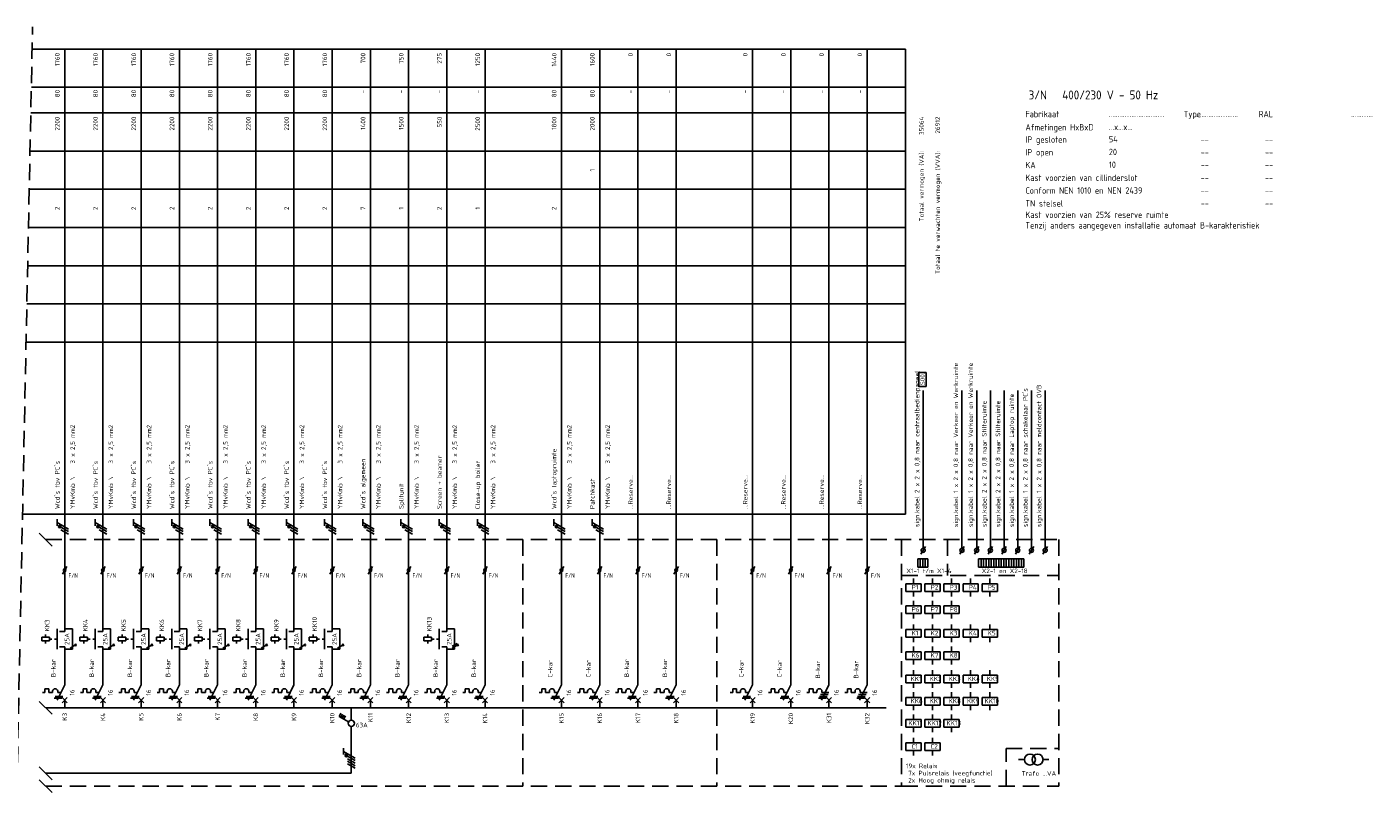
# Model space of a CAD drawing. Extents: x -1224 to 18134, y -20786 to 3554.
# Tile 43 of 88: x 3426 to 3955, y -547 to -239. Entities that reach past the tile are written whole.
import ezdxf
from ezdxf.enums import TextEntityAlignment as Align

# ---------------------------------------------------------------- set-up
doc = ezdxf.new("R2010")
doc.units = 0
doc.linetypes.add('HIDDEN', pattern=[9.525, 6.35, -3.175])
doc.linetypes.add('STABI11', pattern=[2, 1, -1])
doc.layers.get('0').update_dxf_attribs({"linetype": 'CONTINUOUS'})
for name, color, linetype in [('BL$2----', 7, 'CONTINUOUS'), ('E-tekst', 2, 'CONTINUOUS'), ('EL$1----', 3, 'CONTINUOUS'), ('EL$1----_-1LK-A1', 3, 'CONTINUOUS'), ('EL$1----_1LK-A02', 3, 'CONTINUOUS'), ('EL$1----_1LK-A08', 3, 'CONTINUOUS'), ('EL$1----_BGLK-A01', 3, 'CONTINUOUS'), ('EL$1----_BGLK-A2', 3, 'CONTINUOUS'), ('EM6150--_MATEN', 2, 'CONTINUOUS'), ('kast', 1, 'CONTINUOUS')]:
    doc.layers.add(name, color=color, linetype=linetype)
doc.styles.add('2_5', font='ISO.shx', dxfattribs={"height": 2.5})
doc.styles.add('3_5', font='ISO.shx', dxfattribs={"height": 3.5})
doc.styles.add('BURO-018', font='ISO.shx', dxfattribs={"height": 1.8})
doc.styles.get("Standard").update_dxf_attribs({"font": 'iso.shx'})

# ---------------------------------------------------------------- blocks, each defined once
blk = doc.blocks.new('L1')
at = {"color": 0, "linetype": 'Continuous'}
for p, q in [((-3, 73.98), (-3, 71.48)), ((-3, 72.73), (1.5, 70.13)), ((1.5, 69.13), (-1.5, 70.87)), ((1.5, 68.13), (-1.5, 69.87))]:
    blk.add_line(p, q, dxfattribs=at)
at = {"color": 0, "linetype": 'Continuous', "const_width": 0.5}
blk.add_lwpolyline([(-1.68, 71.12, 1), (-2.18, 71.12, 1)], format="xyb", close=True, dxfattribs=at)
at = {"color": 0, "linetype": 'Continuous'}
blk.add_circle((-1.93, 71.12), 0.5, dxfattribs=at)
blk = doc.blocks.new('00P')
at = {"color": 0, "linetype": 'Continuous'}
for p, q in [((0, 31), (3, 31)), ((3, 31), (3, 23)), ((3, 23), (0, 23))]:
    blk.add_line(p, q, dxfattribs=at)
blk = doc.blocks.new('B26')
at = {"color": 0, "linetype": 'Continuous'}
for p, q in [((0, 9), (0, 21)), ((-7.75, 6), (-8.75, 6)), ((-7.75, 7.5), (-7.75, 6)), ((-6.25, 7.5), (-7.75, 7.5)), ((-6.25, 6), (-6.25, 7.5)), ((-6.25, 6), (-4.75, 6)), ((-4.75, 6.5), (-4.75, 6)), ((0, 9), (-3, 3)), ((-2.75, 6.5), (-2.75, 6)), ((-2.75, 6), (-1.5, 6)), ((-4.125, 3.75), (-1.125, 3.75)), ((-3.75, 4.5), (-0.75, 4.5)), ((-1, 4), (1, 2)), ((-1, 2), (1, 4)), ((0, 0), (0, 3))]:
    blk.add_line(p, q, dxfattribs=at)
blk.add_arc((-3.75, 6.5), 1, 0, 180, dxfattribs=at)
at = {"color": 1, "style": 'BURO-018'}
blk.add_attdef('E_VRIJ1', (-3.548, 12), '', height=1.8, rotation=90, dxfattribs=at)
at = {"color": 1, "linetype": 'Continuous', "style": 'BURO-018'}
blk.add_attdef('E_IIA', text='', height=1.8, rotation=90, dxfattribs=at).set_placement((2, 6), align=Align.TOP_CENTER)
blk = doc.blocks.new('M2')
at = {"color": 0, "linetype": 'Continuous'}
for p, q in [((0, 30), (0, 33)), ((-6, 27.75), (-9, 27.75)), ((-9, 27.75), (-9, 26.25)), ((-7.5, 27.75), (-7.5, 28.75)), ((-6, 26.25), (-6, 27.75)), ((-6, 27.25), (-6, 27.25)), ((-3, 23), (-3, 31)), ((-2, 30), (0, 30)), ((-9, 26.25), (-6, 26.25)), ((-7.5, 26.25), (-7.5, 25.25)), ((-2, 24), (0, 24)), ((0, 21), (0, 24))]:
    blk.add_line(p, q, dxfattribs=at)
at = {"color": 0, "linetype": 'STABI11'}
blk.add_line((-6, 27), (-3, 27), dxfattribs=at)
at = {"color": 1, "linetype": 'Continuous', "style": 'BURO-018'}
blk.add_attdef('E_VRIJ1', (-6, 30), '', height=1.8, rotation=90, dxfattribs=at)
blk.add_attdef('E_IMS', text='', height=1.8, rotation=90, dxfattribs=at).set_placement((0, 27), align=Align.TOP_CENTER)
blk = doc.blocks.new('b1s')
at = {"color": 0, "linetype": 'Continuous'}
blk.add_line((0, 33), (0, 54), dxfattribs=at)
blk = doc.blocks.new('m1s')
at = {"color": 0, "linetype": 'Continuous'}
blk.add_line((0, 54), (0, 66), dxfattribs=at)
blk = doc.blocks.new('m1')
at = {"color": 0, "linetype": 'Continuous'}
blk.add_line((0, 21), (0, 33), dxfattribs=at)
blk = doc.blocks.new('B28')
at = {"color": 0, "linetype": 'Continuous'}
for p, q in [((0, 9), (0, 21)), ((-7.75, 6), (-8.75, 6)), ((-6.25, 7.5), (-7.75, 7.5)), ((-7.75, 7.5), (-7.75, 6)), ((-6.25, 6), (-6.25, 7.5)), ((-6.25, 6), (-4.75, 6)), ((-4.75, 6.5), (-4.75, 6)), ((-4.75, 6.5), (-4.75, 6)), ((0, 9), (-3, 3)), ((-2.75, 6.5), (-2.75, 6)), ((-2.75, 6), (0, 6)), ((-4.12, 3.75), (-1.12, 3.75)), ((-3.75, 4.5), (-0.75, 4.5)), ((-3.38, 5.25), (-0.38, 5.25)), ((-1, 4), (1, 2)), ((-1, 2), (1, 4)), ((0, 0), (0, 3))]:
    blk.add_line(p, q, dxfattribs=at)
blk.add_arc((-3.75, 6.5), 1, 0, 180, dxfattribs=at)
at = {"color": 1, "style": 'BURO-018'}
blk.add_attdef('E_VRIJ1', (-3.49, 11.47), '', height=1.8, rotation=90, dxfattribs=at)
at = {"color": 1, "linetype": 'Continuous', "style": 'BURO-018'}
blk.add_attdef('E_IIA', text='', height=1.8, rotation=90, dxfattribs=at).set_placement((2, 6), align=Align.TOP_CENTER)
blk = doc.blocks.new('HL3')
at = {"color": 0, "linetype": 'Continuous'}
for p, q in [((-3, 6.98), (-3, 4.48)), ((-3, 5.73), (1.5, 3.13)), ((1.5, 2.13), (-1.5, 3.87)), ((1.5, 1.13), (-1.5, 2.87)), ((1.5, 0.13), (-1.5, 1.87)), ((1.5, -0.87), (-1.5, 0.87))]:
    blk.add_line(p, q, dxfattribs=at)
at = {"color": 0, "linetype": 'Continuous', "const_width": 0.5}
blk.add_lwpolyline([(-1.68, 4.12, 1), (-2.18, 4.12, 1)], format="xyb", close=True, dxfattribs=at)
at = {"color": 0, "linetype": 'Continuous'}
blk.add_circle((-1.93, 4.12), 0.5, dxfattribs=at)
blk = doc.blocks.new('1P')
at = {"color": 0, "linetype": 'Continuous'}
blk.add_line((1.5, 0.87), (-1.5, -0.87), dxfattribs=at)
blk = doc.blocks.new('0302A1_')
at = {"color": 0, "linetype": 'Continuous'}
blk.add_line((-0.87, -1.5), (0.87, 1.5), dxfattribs=at)
at = {"color": 0, "const_width": 0.5}
blk.add_lwpolyline([(-0.25, 0, 1), (0.25, 0, 1)], format="xyb", close=True, dxfattribs=at)
at = {"color": 0, "linetype": 'Continuous'}
blk.add_circle((0, 0), 0.5, dxfattribs=at)

msp = doc.modelspace()

# ---------------------------------------------------------------- linework, layer by layer
at = {"layer": 'BL$2----', "color": 3}
for p, q in [((3636, -485), (3636, -473)), ((3651, -471.89), (3651, -486.5)), ((3666, -485), (3666, -471.89)), ((3681, -473), (3681, -488.33))]:
    msp.add_line(p, q, dxfattribs=at)
at = {"layer": 'EL$1----', "linetype": 'HIDDEN'}
msp.add_line((3422.07, -546.51), (3428.42, -238.8), dxfattribs=at)
at = {"layer": 'EL$1----'}
for p, q in [((3436.04, -442.53), (3430.97, -437.47)), ((3436.04, -508.53), (3430.97, -503.47)), ((3815.43, -526.29), (3817.72, -526.29)), ((3825.02, -526.34), (3827.31, -526.34)), ((3436.04, -534.23), (3430.97, -529.16)), ((3433.5, -531.69), (3553.5, -531.69)), ((3436.04, -539.27), (3430.97, -534.2))]:
    msp.add_line(p, q, dxfattribs=at)
at = {"layer": 'EL$1----', "linetype": 'Continuous'}
for p, q in [((3777.1, -445.73), (3778.83, -442.73)), ((3792.31, -445.73), (3794.05, -442.73)), ((3798.1, -445.73), (3799.84, -442.73)), ((3803.48, -445.73), (3805.21, -442.73)), ((3808.85, -445.73), (3810.59, -442.73)), ((3814.23, -445.73), (3815.96, -442.73)), ((3819.61, -445.73), (3821.34, -442.73)), ((3824.98, -445.73), (3826.71, -442.73)), ((3553.5, -510.75), (3553.5, -506)), ((3548.75, -509.34), (3549.45, -508.13)), ((3552.42, -511.46), (3548.75, -509.34)), ((3549.36, -509.69), (3550.06, -508.48)), ((3549.96, -510.04), (3550.66, -508.83)), ((3550.57, -510.39), (3551.27, -509.18)), ((3553.5, -531.69), (3553.5, -513.42))]:
    msp.add_line(p, q, dxfattribs=at)
for centre, radius in [((3777.97, -444.23), 0.8), ((3793.18, -444.23), 0.8), ((3798.97, -444.23), 0.8), ((3804.34, -444.23), 0.8), ((3809.72, -444.23), 0.8), ((3815.1, -444.23), 0.8), ((3820.47, -444.23), 0.8), ((3825.85, -444.23), 0.8), ((3553.5, -512.08), 1.25)]:
    msp.add_circle(centre, radius, dxfattribs=at)
at = {"layer": 'EL$1----'}
for centre, radius in [((3445.27, -481.34), 0.283), ((3460.27, -481.34), 0.283), ((3475.27, -481.34), 0.283), ((3490.27, -481.34), 0.283), ((3505.27, -481.34), 0.283), ((3520.27, -481.34), 0.283), ((3535.27, -481.34), 0.283), ((3550.27, -481.34), 0.283), ((3595.27, -481.34), 0.283), ((3819.87, -526.29), 2.15), ((3822.87, -526.29), 2.15)]:
    msp.add_circle(centre, radius, dxfattribs=at)
at = {"layer": 'EL$1----_-1LK-A1', "color": 1, "linetype": 'HIDDEN'}
for p, q in [((3769.5, -454.02), (3831.23, -454.02)), ((3769.5, -536.73), (3831.23, -536.73))]:
    msp.add_line(p, q, dxfattribs=at)
at = {"layer": 'EL$1----_-1LK-A1', "linetype": 'Continuous'}
for p, q in [((3777.19, -457.29), (3771.19, -457.29)), ((3771.19, -457.29), (3771.19, -460.29)), ((3774.19, -457.29), (3774.19, -455.29)), ((3777.19, -460.29), (3777.19, -457.29)), ((3777.19, -458.29), (3777.19, -458.29)), ((3784.66, -457.29), (3778.66, -457.29)), ((3778.66, -457.29), (3778.66, -460.29)), ((3781.66, -457.29), (3781.66, -455.29)), ((3784.66, -460.29), (3784.66, -457.29)), ((3784.66, -458.29), (3784.66, -458.29)), ((3792.14, -457.29), (3786.14, -457.29)), ((3786.14, -457.29), (3786.14, -460.29)), ((3789.14, -457.29), (3789.14, -455.29)), ((3792.14, -460.29), (3792.14, -457.29)), ((3792.14, -458.29), (3792.14, -458.29)), ((3799.61, -457.29), (3793.61, -457.29)), ((3793.61, -457.29), (3793.61, -460.29)), ((3796.61, -457.29), (3796.61, -455.29)), ((3799.61, -460.29), (3799.61, -457.29)), ((3799.61, -458.29), (3799.61, -458.29)), ((3807.08, -457.29), (3801.08, -457.29)), ((3801.08, -457.29), (3801.08, -460.29)), ((3804.08, -457.29), (3804.08, -455.29)), ((3807.08, -460.29), (3807.08, -457.29)), ((3807.08, -458.29), (3807.08, -458.29)), ((3771.19, -460.29), (3777.19, -460.29)), ((3774.19, -460.29), (3774.19, -462.29)), ((3774.19, -465.98), (3774.19, -463.98)), ((3778.66, -460.29), (3784.66, -460.29)), ((3781.66, -460.29), (3781.66, -462.29)), ((3781.66, -465.98), (3781.66, -463.98)), ((3786.14, -460.29), (3792.14, -460.29)), ((3789.14, -460.29), (3789.14, -462.29)), ((3789.14, -465.98), (3789.14, -463.98)), ((3793.61, -460.29), (3799.61, -460.29)), ((3796.61, -460.29), (3796.61, -462.29)), ((3801.08, -460.29), (3807.08, -460.29)), ((3804.08, -460.29), (3804.08, -462.29)), ((3777.19, -465.98), (3771.19, -465.98)), ((3771.19, -465.98), (3771.19, -468.98)), ((3771.19, -468.98), (3777.19, -468.98)), ((3774.19, -468.98), (3774.19, -470.98)), ((3777.19, -468.98), (3777.19, -465.98)), ((3777.19, -466.98), (3777.19, -466.98)), ((3784.66, -465.98), (3778.66, -465.98)), ((3778.66, -465.98), (3778.66, -468.98)), ((3778.66, -468.98), (3784.66, -468.98)), ((3781.66, -468.98), (3781.66, -470.98)), ((3784.66, -468.98), (3784.66, -465.98)), ((3784.66, -466.98), (3784.66, -466.98)), ((3792.14, -465.98), (3786.14, -465.98)), ((3786.14, -465.98), (3786.14, -468.98)), ((3786.14, -468.98), (3792.14, -468.98)), ((3789.14, -468.98), (3789.14, -470.98)), ((3792.14, -468.98), (3792.14, -465.98)), ((3792.14, -466.98), (3792.14, -466.98)), ((3777.19, -475.28), (3771.19, -475.28)), ((3771.19, -475.28), (3771.19, -478.28)), ((3774.19, -475.28), (3774.19, -473.28)), ((3777.19, -478.28), (3777.19, -475.28)), ((3784.66, -475.28), (3778.66, -475.28)), ((3778.66, -475.28), (3778.66, -478.28)), ((3781.66, -475.28), (3781.66, -473.28)), ((3784.66, -478.28), (3784.66, -475.28)), ((3792.14, -475.28), (3786.14, -475.28)), ((3786.14, -475.28), (3786.14, -478.28)), ((3789.14, -475.28), (3789.14, -473.28)), ((3792.14, -478.28), (3792.14, -475.28)), ((3799.61, -475.28), (3793.61, -475.28)), ((3793.61, -475.28), (3793.61, -478.28)), ((3796.61, -475.28), (3796.61, -473.28)), ((3799.61, -478.28), (3799.61, -475.28)), ((3807.08, -475.28), (3801.08, -475.28)), ((3801.08, -475.28), (3801.08, -478.28)), ((3804.08, -475.28), (3804.08, -473.28)), ((3807.08, -478.28), (3807.08, -475.28)), ((3771.19, -478.28), (3777.19, -478.28)), ((3774.19, -478.28), (3774.19, -480.28)), ((3777.19, -476.28), (3777.19, -476.28)), ((3778.66, -478.28), (3784.66, -478.28)), ((3781.66, -478.28), (3781.66, -480.28)), ((3784.66, -476.28), (3784.66, -476.28)), ((3786.14, -478.28), (3792.14, -478.28)), ((3789.14, -478.28), (3789.14, -480.28)), ((3792.14, -476.28), (3792.14, -476.28)), ((3793.61, -478.28), (3799.61, -478.28)), ((3796.61, -478.28), (3796.61, -480.28)), ((3799.61, -476.28), (3799.61, -476.28)), ((3801.08, -478.28), (3807.08, -478.28)), ((3804.08, -478.28), (3804.08, -480.28)), ((3807.08, -476.28), (3807.08, -476.28)), ((3777.19, -483.97), (3771.19, -483.97)), ((3771.19, -483.97), (3771.19, -486.97)), ((3774.19, -483.97), (3774.19, -481.97)), ((3777.19, -486.97), (3777.19, -483.97)), ((3777.19, -484.97), (3777.19, -484.97)), ((3784.66, -483.97), (3778.66, -483.97)), ((3778.66, -483.97), (3778.66, -486.97)), ((3781.66, -483.97), (3781.66, -481.97)), ((3784.66, -486.97), (3784.66, -483.97)), ((3784.66, -484.97), (3784.66, -484.97)), ((3792.14, -483.97), (3786.14, -483.97)), ((3786.14, -483.97), (3786.14, -486.97)), ((3789.14, -483.97), (3789.14, -481.97)), ((3792.14, -486.97), (3792.14, -483.97)), ((3792.14, -484.97), (3792.14, -484.97)), ((3771.19, -486.97), (3777.19, -486.97)), ((3774.19, -486.97), (3774.19, -488.97)), ((3774.19, -493.21), (3774.19, -491.21)), ((3778.66, -486.97), (3784.66, -486.97)), ((3781.66, -486.97), (3781.66, -488.97)), ((3781.66, -493.21), (3781.66, -491.21)), ((3786.14, -486.97), (3792.14, -486.97)), ((3789.14, -486.97), (3789.14, -488.97)), ((3789.14, -493.21), (3789.14, -491.21)), ((3796.61, -493.21), (3796.61, -491.21)), ((3804.08, -493.21), (3804.08, -491.21)), ((3777.19, -493.21), (3771.19, -493.21)), ((3771.19, -493.21), (3771.19, -496.21)), ((3771.19, -496.21), (3777.19, -496.21)), ((3774.19, -496.21), (3774.19, -498.21)), ((3777.19, -496.21), (3777.19, -493.21)), ((3777.19, -494.21), (3777.19, -494.21)), ((3784.66, -493.21), (3778.66, -493.21)), ((3778.66, -493.21), (3778.66, -496.21)), ((3778.66, -496.21), (3784.66, -496.21)), ((3781.66, -496.21), (3781.66, -498.21)), ((3784.66, -496.21), (3784.66, -493.21)), ((3784.66, -494.21), (3784.66, -494.21)), ((3792.14, -493.21), (3786.14, -493.21)), ((3786.14, -493.21), (3786.14, -496.21)), ((3786.14, -496.21), (3792.14, -496.21)), ((3789.14, -496.21), (3789.14, -498.21)), ((3792.14, -496.21), (3792.14, -493.21)), ((3792.14, -494.21), (3792.14, -494.21)), ((3799.61, -493.21), (3793.61, -493.21)), ((3793.61, -493.21), (3793.61, -496.21)), ((3793.61, -496.21), (3799.61, -496.21)), ((3796.61, -496.21), (3796.61, -498.21)), ((3799.61, -496.21), (3799.61, -493.21)), ((3799.61, -494.21), (3799.61, -494.21)), ((3807.08, -493.21), (3801.08, -493.21)), ((3801.08, -493.21), (3801.08, -496.21)), ((3801.08, -496.21), (3807.08, -496.21)), ((3804.08, -496.21), (3804.08, -498.21)), ((3807.08, -496.21), (3807.08, -493.21)), ((3807.08, -494.21), (3807.08, -494.21)), ((3777.19, -501.9), (3771.19, -501.9)), ((3771.19, -501.9), (3771.19, -504.9)), ((3774.19, -501.9), (3774.19, -499.9)), ((3777.19, -504.9), (3777.19, -501.9)), ((3784.66, -501.9), (3778.66, -501.9)), ((3778.66, -501.9), (3778.66, -504.9)), ((3781.66, -501.9), (3781.66, -499.9)), ((3784.66, -504.9), (3784.66, -501.9)), ((3792.14, -501.9), (3786.14, -501.9)), ((3786.14, -501.9), (3786.14, -504.9)), ((3789.14, -501.9), (3789.14, -499.9)), ((3792.14, -504.9), (3792.14, -501.9)), ((3799.61, -501.9), (3793.61, -501.9)), ((3793.61, -501.9), (3793.61, -504.9)), ((3796.61, -501.9), (3796.61, -499.9)), ((3799.61, -504.9), (3799.61, -501.9)), ((3807.08, -501.9), (3801.08, -501.9)), ((3801.08, -501.9), (3801.08, -504.9)), ((3804.08, -501.9), (3804.08, -499.9)), ((3807.08, -504.9), (3807.08, -501.9)), ((3771.19, -504.9), (3777.19, -504.9)), ((3774.19, -504.9), (3774.19, -506.9)), ((3777.19, -502.9), (3777.19, -502.9)), ((3778.66, -504.9), (3784.66, -504.9)), ((3781.66, -504.9), (3781.66, -506.9)), ((3784.66, -502.9), (3784.66, -502.9)), ((3786.14, -504.9), (3792.14, -504.9)), ((3789.14, -504.9), (3789.14, -506.9)), ((3792.14, -502.9), (3792.14, -502.9)), ((3793.61, -504.9), (3799.61, -504.9)), ((3796.61, -504.9), (3796.61, -506.9)), ((3799.61, -502.9), (3799.61, -502.9)), ((3801.08, -504.9), (3807.08, -504.9)), ((3804.08, -504.9), (3804.08, -506.9)), ((3807.08, -502.9), (3807.08, -502.9)), ((3777.19, -510.59), (3771.19, -510.59)), ((3771.19, -510.59), (3771.19, -513.59)), ((3774.19, -510.59), (3774.19, -508.59)), ((3777.19, -513.59), (3777.19, -510.59)), ((3777.19, -511.59), (3777.19, -511.59)), ((3784.66, -510.59), (3778.66, -510.59)), ((3778.66, -510.59), (3778.66, -513.59)), ((3781.66, -510.59), (3781.66, -508.59)), ((3784.66, -513.59), (3784.66, -510.59)), ((3784.66, -511.59), (3784.66, -511.59)), ((3792.14, -510.59), (3786.14, -510.59)), ((3786.14, -510.59), (3786.14, -513.59)), ((3789.14, -510.59), (3789.14, -508.59)), ((3792.14, -513.59), (3792.14, -510.59)), ((3792.14, -511.59), (3792.14, -511.59)), ((3771.19, -513.59), (3777.19, -513.59)), ((3774.19, -513.59), (3774.19, -515.59)), ((3774.19, -519.73), (3774.19, -517.73)), ((3778.66, -513.59), (3784.66, -513.59)), ((3781.66, -513.59), (3781.66, -515.59)), ((3781.66, -519.73), (3781.66, -517.73)), ((3786.14, -513.59), (3792.14, -513.59)), ((3789.14, -513.59), (3789.14, -515.59)), ((3777.19, -519.73), (3771.19, -519.73)), ((3771.19, -519.73), (3771.19, -522.73)), ((3771.19, -522.73), (3777.19, -522.73)), ((3774.19, -522.73), (3774.19, -524.73)), ((3777.19, -522.73), (3777.19, -519.73)), ((3777.19, -520.73), (3777.19, -520.73)), ((3784.66, -519.73), (3778.66, -519.73)), ((3778.66, -519.73), (3778.66, -522.73)), ((3778.66, -522.73), (3784.66, -522.73)), ((3781.66, -522.73), (3781.66, -524.73)), ((3784.66, -522.73), (3784.66, -519.73)), ((3784.66, -520.73), (3784.66, -520.73))]:
    msp.add_line(p, q, dxfattribs=at)
at = {"layer": 'EL$1----_1LK-A02', "color": 1}
for p, q in [((3428.24, -247.5), (3771, -247.5)), ((3771, -430), (3771, -247.5)), ((3427.93, -262.5), (3771, -262.5)), ((3427.73, -272.5), (3771, -272.5)), ((3427.42, -287.5), (3771, -287.5)), ((3427.11, -302.5), (3771, -302.5)), ((3426.8, -317.5), (3771, -317.5)), ((3426.49, -332.5), (3771, -332.5)), ((3426.18, -347.5), (3771, -347.5)), ((3425.87, -362.5), (3771, -362.5)), ((3424.47, -430), (3771, -430))]:
    msp.add_line(p, q, dxfattribs=at)
at = {"layer": 'EL$1----_1LK-A02'}
for p, q in [((3441, -440), (3441, -247.5)), ((3456, -440), (3456, -247.5)), ((3471, -440), (3471, -247.5)), ((3486, -440), (3486, -247.5)), ((3501, -440), (3501, -247.5)), ((3516, -440), (3516, -247.5)), ((3531, -440), (3531, -247.5)), ((3546, -440), (3546, -247.5)), ((3561, -440), (3561, -247.5)), ((3576, -440), (3576, -247.5)), ((3591, -440), (3591, -247.5)), ((3606, -440), (3606, -247.5)), ((3636, -440), (3636, -247.5)), ((3651, -440), (3651, -247.5)), ((3666, -440), (3666, -247.5)), ((3681, -440), (3681, -247.5)), ((3711, -440), (3711, -247.5)), ((3726, -440), (3726, -247.5)), ((3741, -440), (3741, -247.5)), ((3756, -440), (3756, -247.5))]:
    msp.add_line(p, q, dxfattribs=at)
at = {"layer": 'EL$1----_1LK-A02', "color": 1, "linetype": 'HIDDEN'}
for p, q in [((3433.5, -440), (3831.23, -440)), ((3769.5, -440), (3769.5, -536.73))]:
    msp.add_line(p, q, dxfattribs=at)
at = {"layer": 'EL$1----_1LK-A02'}
for points in [[(3448.5, -506, 0.7, 0.7, 0), (3433.5, -506, 0.7, 0.7, 0)], [(3463.5, -506, 0.7, 0.7, 0), (3448.5, -506, 0.7, 0.7, 0)], [(3478.5, -506, 0.7, 0.7, 0), (3463.5, -506, 0.7, 0.7, 0)], [(3493.5, -506, 0.7, 0.7, 0), (3478.5, -506, 0.7, 0.7, 0)], [(3508.5, -506, 0.7, 0.7, 0), (3493.5, -506, 0.7, 0.7, 0)], [(3523.5, -506, 0.7, 0.7, 0), (3508.5, -506, 0.7, 0.7, 0)], [(3538.5, -506, 0.7, 0.7, 0), (3523.5, -506, 0.7, 0.7, 0)], [(3553.5, -506, 0.7, 0.7, 0), (3538.5, -506, 0.7, 0.7, 0)], [(3568.5, -506, 0.7, 0.7, 0), (3553.5, -506, 0.7, 0.7, 0)], [(3583.5, -506, 0.7, 0.7, 0), (3568.5, -506, 0.7, 0.7, 0)], [(3598.5, -506, 0.7, 0.7, 0), (3583.5, -506, 0.7, 0.7, 0)], [(3613.5, -506, 0.7, 0.7, 0), (3598.5, -506, 0.7, 0.7, 0)], [(3628.5, -506, 0.7, 0.7, 0), (3613.5, -506, 0.7, 0.7, 0)], [(3643.5, -506, 0.7, 0.7, 0), (3628.5, -506, 0.7, 0.7, 0)], [(3658.5, -506, 0.7, 0.7, 0), (3643.5, -506, 0.7, 0.7, 0)], [(3673.5, -506, 0.7, 0.7, 0), (3658.5, -506, 0.7, 0.7, 0)], [(3688.5, -506, 0.7, 0.7, 0), (3673.5, -506, 0.7, 0.7, 0)], [(3703.5, -506, 0.7, 0.7, 0), (3688.5, -506, 0.7, 0.7, 0)], [(3718.5, -506, 0.7, 0.7, 0), (3703.5, -506, 0.7, 0.7, 0)], [(3733.5, -506, 0.7, 0.7, 0), (3718.5, -506, 0.7, 0.7, 0)], [(3748.5, -506, 0.7, 0.7, 0), (3733.5, -506, 0.7, 0.7, 0)], [(3763.5, -506, 0.7, 0.7, 0), (3748.5, -506, 0.7, 0.7, 0)]]:
    msp.add_lwpolyline(points, format="xyseb", dxfattribs=at)
at = {"layer": 'EL$1----_1LK-A08', "color": 2}
for p, q in [((3776.31, -379.94), (3776.31, -374.41)), ((3776.31, -374.41), (3779.14, -374.41)), ((3779.14, -374.41), (3779.14, -379.94)), ((3779.14, -379.94), (3776.31, -379.94))]:
    msp.add_line(p, q, dxfattribs=at)
at = {"layer": 'EL$1----_1LK-A08'}
for p, q in [((3777.97, -443.43), (3777.97, -381.42)), ((3793.18, -443.43), (3793.18, -381.42)), ((3798.97, -443.43), (3798.97, -381.42)), ((3804.34, -443.43), (3804.34, -381.42)), ((3809.72, -443.43), (3809.72, -381.42)), ((3815.1, -443.43), (3815.1, -381.42)), ((3820.47, -443.43), (3820.47, -381.42)), ((3825.85, -443.43), (3825.85, -381.42)), ((3775.81, -447.54), (3775.81, -450.78)), ((3775.81, -447.54), (3776.79, -447.54)), ((3776.79, -447.54), (3776.79, -450.78)), ((3776.79, -447.54), (3776.79, -450.78)), ((3776.79, -447.54), (3777.78, -447.54)), ((3777.78, -447.54), (3777.78, -450.78)), ((3777.78, -447.54), (3777.78, -450.78)), ((3777.78, -447.54), (3778.77, -447.54)), ((3778.77, -447.54), (3778.77, -450.78)), ((3778.77, -447.54), (3778.77, -450.78)), ((3778.77, -447.54), (3779.76, -447.54)), ((3779.76, -447.54), (3779.76, -450.78)), ((3799.73, -447.54), (3799.73, -450.78)), ((3799.73, -447.54), (3800.72, -447.54)), ((3800.72, -447.54), (3800.72, -450.78)), ((3800.72, -447.54), (3800.72, -450.78)), ((3800.72, -447.54), (3801.71, -447.54)), ((3801.71, -447.54), (3801.71, -450.78)), ((3801.71, -447.54), (3801.71, -450.78)), ((3801.71, -447.54), (3802.7, -447.54)), ((3802.7, -447.54), (3802.7, -450.78)), ((3802.7, -447.54), (3802.7, -450.78)), ((3802.7, -447.54), (3803.69, -447.54)), ((3803.69, -447.54), (3803.69, -450.78)), ((3803.69, -447.54), (3803.69, -450.78)), ((3803.69, -447.54), (3804.67, -447.54)), ((3804.67, -447.54), (3804.67, -450.78)), ((3804.67, -447.54), (3804.67, -450.78)), ((3804.67, -447.54), (3805.66, -447.54)), ((3805.66, -447.54), (3805.66, -450.78)), ((3805.66, -447.54), (3805.66, -450.78)), ((3805.66, -447.54), (3806.65, -447.54)), ((3806.65, -447.54), (3806.65, -450.78)), ((3806.65, -447.54), (3806.65, -450.78)), ((3806.65, -447.54), (3807.64, -447.54)), ((3807.64, -447.54), (3807.64, -450.78)), ((3807.64, -447.54), (3807.64, -450.78)), ((3807.64, -447.54), (3808.62, -447.54)), ((3808.62, -447.54), (3808.62, -450.78)), ((3808.62, -447.54), (3808.62, -450.78)), ((3808.62, -447.54), (3809.61, -447.54)), ((3809.61, -447.54), (3809.61, -450.78)), ((3809.61, -447.54), (3809.61, -450.78)), ((3809.61, -447.54), (3809.61, -450.78)), ((3809.61, -447.54), (3810.6, -447.54)), ((3810.6, -447.54), (3810.6, -450.78)), ((3810.6, -447.54), (3810.6, -450.78)), ((3810.6, -447.54), (3811.59, -447.54)), ((3811.59, -447.54), (3811.59, -450.78)), ((3811.59, -447.54), (3811.59, -450.78)), ((3811.59, -447.54), (3812.58, -447.54)), ((3812.58, -447.54), (3812.58, -450.78)), ((3812.58, -447.54), (3812.58, -450.78)), ((3812.58, -447.54), (3813.56, -447.54)), ((3813.56, -447.54), (3813.56, -450.78)), ((3813.56, -447.54), (3813.56, -450.78)), ((3813.56, -447.54), (3814.55, -447.54)), ((3814.55, -447.54), (3814.55, -450.78)), ((3814.55, -447.54), (3814.55, -450.78)), ((3814.55, -447.54), (3815.54, -447.54)), ((3815.54, -447.54), (3815.54, -450.78)), ((3815.54, -447.54), (3815.54, -450.78)), ((3815.54, -447.54), (3816.53, -447.54)), ((3816.53, -447.54), (3816.53, -450.78)), ((3816.53, -447.54), (3816.53, -450.78)), ((3816.53, -447.54), (3817.51, -447.54)), ((3817.51, -447.54), (3817.51, -450.78)), ((3817.51, -447.54), (3817.51, -450.78)), ((3775.81, -450.78), (3776.79, -450.78)), ((3776.79, -450.78), (3777.78, -450.78)), ((3777.78, -450.78), (3778.77, -450.78)), ((3778.77, -450.78), (3779.76, -450.78)), ((3799.73, -450.78), (3800.72, -450.78)), ((3800.72, -450.78), (3801.71, -450.78)), ((3801.71, -450.78), (3802.7, -450.78)), ((3802.7, -450.78), (3803.69, -450.78)), ((3803.69, -450.78), (3804.67, -450.78)), ((3804.67, -450.78), (3805.66, -450.78)), ((3805.66, -450.78), (3806.65, -450.78)), ((3806.65, -450.78), (3807.64, -450.78)), ((3807.64, -450.78), (3808.62, -450.78)), ((3808.62, -450.78), (3809.61, -450.78)), ((3809.61, -450.78), (3810.6, -450.78)), ((3810.6, -450.78), (3811.59, -450.78)), ((3811.59, -450.78), (3812.58, -450.78)), ((3812.58, -450.78), (3813.56, -450.78)), ((3813.56, -450.78), (3814.55, -450.78)), ((3814.55, -450.78), (3815.54, -450.78)), ((3815.54, -450.78), (3816.53, -450.78)), ((3816.53, -450.78), (3817.51, -450.78))]:
    msp.add_line(p, q, dxfattribs=at)
at = {"layer": 'EL$1----_BGLK-A01', "color": 1, "linetype": 'HIDDEN'}
msp.add_line((3769.5, -440), (3769.5, -536.73), dxfattribs=at)
at = {"layer": 'EL$1----_BGLK-A2', "color": 1, "linetype": 'HIDDEN'}
for p, q in [((3620.83, -440), (3620.83, -536.73)), ((3697.02, -440), (3697.02, -536.73)), ((3769.5, -440), (3769.5, -536.73)), ((3787.58, -440), (3787.58, -454.02)), ((3831.23, -440), (3831.23, -536.73)), ((3810.48, -536.73), (3810.48, -521.99)), ((3810.48, -521.99), (3831.23, -521.99))]:
    msp.add_line(p, q, dxfattribs=at)
at = {"layer": 'kast', "color": 1, "linetype": 'HIDDEN'}
msp.add_line((3433.5, -536.73), (3769.5, -536.73), dxfattribs=at)

# ---------------------------------------------------------------- block references
at = {"layer": 'EL$1----'}
for name, p in [('L1', (3441, -506)), ('L1', (3456, -506)), ('L1', (3471, -506)), ('L1', (3486, -506)), ('L1', (3501, -506)), ('L1', (3516, -506)), ('L1', (3531, -506)), ('L1', (3546, -506)), ('L1', (3561, -506)), ('L1', (3576, -506)), ('L1', (3591, -506)), ('L1', (3606, -506)), ('L1', (3636, -506)), ('L1', (3651, -506)), ('0302A1_', (3441, -452)), ('0302A1_', (3441, -452)), ('0302A1_', (3456, -452)), ('0302A1_', (3456, -452)), ('0302A1_', (3471, -452)), ('0302A1_', (3471, -452)), ('0302A1_', (3486, -452)), ('0302A1_', (3486, -452)), ('0302A1_', (3501, -452)), ('0302A1_', (3501, -452)), ('0302A1_', (3516, -452)), ('0302A1_', (3516, -452)), ('0302A1_', (3531, -452)), ('0302A1_', (3531, -452)), ('0302A1_', (3546, -452)), ('0302A1_', (3546, -452)), ('0302A1_', (3561, -452)), ('0302A1_', (3561, -452)), ('0302A1_', (3576, -452)), ('0302A1_', (3576, -452)), ('0302A1_', (3591, -452)), ('0302A1_', (3591, -452)), ('0302A1_', (3606, -452)), ('0302A1_', (3606, -452)), ('0302A1_', (3636, -452)), ('0302A1_', (3636, -452)), ('0302A1_', (3651, -452)), ('0302A1_', (3651, -452)), ('0302A1_', (3666, -452)), ('0302A1_', (3666, -452)), ('0302A1_', (3681, -452)), ('0302A1_', (3681, -452)), ('0302A1_', (3711, -452)), ('0302A1_', (3711, -452)), ('0302A1_', (3726, -452)), ('0302A1_', (3726, -452)), ('0302A1_', (3741, -452)), ('0302A1_', (3741, -452)), ('0302A1_', (3756, -452)), ('0302A1_', (3756, -452)), ('00P', (3441, -506)), ('00P', (3456, -506)), ('00P', (3471, -506)), ('00P', (3486, -506)), ('00P', (3501, -506)), ('00P', (3516, -506)), ('00P', (3531, -506)), ('00P', (3546, -506)), ('00P', (3591, -506)), ('HL3', (3553.5, -528.85))]:
    msp.add_blockref(name, p, dxfattribs=at)
at = {"layer": 'EL$1----', "xscale": 0.6399999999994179, "yscale": 0.6399999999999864, "zscale": 0.6400000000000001}
for p in [(3594.08, -481.25), (3444.08, -482.03), (3459.08, -482.03), (3474.08, -482.03), (3489.08, -482.03), (3504.08, -482.03), (3519.08, -482.03), (3534.08, -482.03), (3549.08, -482.03), (3594.08, -482.03)]:
    msp.add_blockref('1P', p, dxfattribs=at)
at = {"layer": 'EL$1----_1LK-A02'}
for name, p in [('m1s', (3441, -506)), ('m1s', (3456, -506)), ('m1s', (3471, -506)), ('m1s', (3486, -506)), ('m1s', (3501, -506)), ('m1s', (3516, -506)), ('m1s', (3531, -506)), ('m1s', (3546, -506)), ('m1s', (3561, -506)), ('m1s', (3576, -506)), ('m1s', (3591, -506)), ('m1s', (3606, -506)), ('m1s', (3636, -506)), ('m1s', (3651, -506)), ('m1s', (3666, -506)), ('m1s', (3681, -506)), ('m1s', (3711, -506)), ('m1s', (3726, -506)), ('m1s', (3741, -506)), ('m1s', (3756, -506)), ('b1s', (3441, -506)), ('b1s', (3456, -506)), ('b1s', (3471, -506)), ('b1s', (3486, -506)), ('b1s', (3501, -506)), ('b1s', (3516, -506)), ('b1s', (3531, -506)), ('b1s', (3546, -506)), ('b1s', (3561, -506)), ('b1s', (3576, -506)), ('b1s', (3591, -506)), ('b1s', (3606, -506)), ('b1s', (3636, -506)), ('b1s', (3651, -506)), ('b1s', (3666, -506)), ('b1s', (3681, -506)), ('b1s', (3711, -506)), ('b1s', (3726, -506)), ('b1s', (3741, -506)), ('b1s', (3756, -506)), ('m1', (3561, -506)), ('m1', (3576, -506)), ('m1', (3606, -506)), ('m1', (3711, -506)), ('m1', (3726, -506)), ('m1', (3741, -506)), ('m1', (3756, -506))]:
    msp.add_blockref(name, p, dxfattribs=at)
for name, p, values in [('M2', (3546, -506), {'E_IMS': '25A', 'E_VRIJ1': 'KK10'}), ('M2', (3591, -506), {'E_IMS': '25A', 'E_VRIJ1': 'KK13'}), ('M2', (3441, -506), {'E_IMS': '25A', 'E_VRIJ1': 'KK3'}), ('M2', (3456, -506), {'E_IMS': '25A', 'E_VRIJ1': 'KK4'}), ('M2', (3471, -506), {'E_IMS': '25A', 'E_VRIJ1': 'KK5'}), ('M2', (3486, -506), {'E_IMS': '25A', 'E_VRIJ1': 'KK6'}), ('M2', (3501, -506), {'E_IMS': '25A', 'E_VRIJ1': 'KK7'}), ('M2', (3516, -506), {'E_IMS': '25A', 'E_VRIJ1': 'KK8'}), ('M2', (3531, -506), {'E_IMS': '25A', 'E_VRIJ1': 'KK9'}), ('B26', (3441, -506), {'E_IIA': '16', 'E_VRIJ1': 'B-kar'}), ('B26', (3456, -506), {'E_IIA': '16', 'E_VRIJ1': 'B-kar'}), ('B26', (3471, -506), {'E_IIA': '16', 'E_VRIJ1': 'B-kar'}), ('B26', (3486, -506), {'E_IIA': '16', 'E_VRIJ1': 'B-kar'}), ('B26', (3501, -506), {'E_IIA': '16', 'E_VRIJ1': 'B-kar'}), ('B26', (3516, -506), {'E_IIA': '16', 'E_VRIJ1': 'B-kar'}), ('B26', (3531, -506), {'E_IIA': '16', 'E_VRIJ1': 'B-kar'}), ('B26', (3546, -506), {'E_IIA': '16', 'E_VRIJ1': 'B-kar'}), ('B26', (3561, -506), {'E_IIA': '16', 'E_VRIJ1': 'B-kar'}), ('B26', (3576, -506), {'E_IIA': '16', 'E_VRIJ1': 'B-kar'}), ('B26', (3591, -506), {'E_IIA': '16', 'E_VRIJ1': 'B-kar'}), ('B26', (3606, -506), {'E_IIA': '16', 'E_VRIJ1': 'B-kar'}), ('B26', (3636, -506), {'E_IIA': '16', 'E_VRIJ1': 'C-kar'}), ('B26', (3651, -506), {'E_IIA': '16', 'E_VRIJ1': 'C-kar'}), ('B26', (3666, -506), {'E_IIA': '16', 'E_VRIJ1': 'B-kar'}), ('B26', (3681, -506), {'E_IIA': '16', 'E_VRIJ1': 'B-kar'}), ('B26', (3711, -506), {'E_IIA': '16', 'E_VRIJ1': 'C-kar'}), ('B26', (3726, -506), {'E_IIA': '16', 'E_VRIJ1': 'C-kar'}), ('B28', (3741, -506), {'E_IIA': '16', 'E_VRIJ1': 'B-kar'}), ('B28', (3756, -506), {'E_IIA': '16', 'E_VRIJ1': 'B-kar'})]:
    msp.add_blockref(name, p, dxfattribs=at).add_auto_attribs(values)

# ---------------------------------------------------------------- texts
at = {"layer": 'E-tekst', "color": 1, "width": 0.8}
for p in [(3442.5, -454.95), (3457.5, -454.95), (3472.5, -454.95), (3487.5, -454.95), (3502.5, -454.95), (3517.5, -454.95), (3532.5, -454.95), (3547.5, -454.95), (3562.5, -454.95), (3577.5, -454.95), (3592.5, -454.95), (3607.5, -454.95), (3637.5, -454.95), (3652.5, -454.95), (3667.5, -454.95), (3682.5, -454.95), (3712.5, -454.95), (3727.5, -454.95), (3742.5, -454.95), (3757.5, -454.95)]:
    msp.add_text('F/N', height=1.8, dxfattribs=at).set_placement(p)
at = {"layer": 'EL$1----', "color": 1, "style": 'BURO-018'}
msp.add_text('S00..', height=1.8, rotation=90, dxfattribs=at).set_placement((3776.8, -379.41), align=Align.TOP_LEFT)
msp.add_text('63A', height=1.8, dxfattribs=at).set_placement((3557.63, -511.86), align=Align.TOP_CENTER)
at = {"layer": 'EL$1----_-1LK-A1', "color": 1, "style": 'BURO-018'}
for s, p in [('sign.kabel 1 x 2 x 0,8 naar Verkeer en Werkruimte', (3791.68, -435.06)), ('sign.kabel 1 x 2 x 0,8 naar Verkeer en Werkruimte', (3797.47, -435.06)), ('sign.kabel 2 x 2 x 0,8 naar centraalbedienpaneel', (3776.46, -435.06)), ('sign.kabel 1 x 2 x 0,8 naar Laptop ruimte', (3813.59, -435.06)), ("sign.kabel 1 x 2 x 0,8 naar schakelaar PC's", (3818.97, -435.06)), ('sign.kabel 1 x 2 x 0,8 naar meldcontact OVB', (3824.35, -435.06)), ('sign.kabel 2 x 2 x 0,8 naar Stilteruimte', (3802.84, -435.06)), ('sign.kabel 2 x 2 x 0,8 naar Stilteruimte', (3808.22, -435.06))]:
    msp.add_text(s, height=1.8, rotation=90, dxfattribs=at).set_placement(p)
at = {"layer": 'EL$1----_-1LK-A1', "color": 1, "linetype": 'Continuous', "style": 'BURO-018'}
for s, p in [('X1-1 t/m X1-4', (3771.37, -453.14)), ('X2-1 en X2-18', (3800.96, -453.14)), ('P1', (3773.42, -459.59)), ('P2', (3780.89, -459.59)), ('P3', (3788.36, -459.59)), ('P4', (3795.84, -459.59)), ('P5', (3803.31, -459.59)), ('P6', (3773.42, -468.28)), ('P7', (3780.89, -468.28)), ('P8', (3788.36, -468.28)), ('K1', (3773.42, -477.58)), ('K2', (3780.89, -477.58)), ('K3', (3788.36, -477.58)), ('K4', (3795.84, -477.58)), ('K5', (3803.31, -477.58)), ('K6', (3773.42, -486.27)), ('K7', (3780.89, -486.27)), ('K8', (3788.36, -486.27)), ('KK1', (3773.03, -495.51)), ('KK2', (3780.51, -495.51)), ('KK3', (3787.98, -495.51)), ('KK4', (3795.45, -495.51)), ('KK5', (3802.93, -495.51)), ('KK6', (3773.03, -504.2)), ('KK7', (3780.51, -504.2)), ('KK8', (3787.98, -504.2)), ('KK9', (3795.19, -504.2)), ('KK10', (3802.06, -504.2)), ('KK11', (3772.17, -512.89)), ('KK12', (3779.64, -512.89)), ('KK13', (3787.11, -512.89)), ('C1', (3773.42, -522.03)), ('C2', (3780.89, -522.03)), ('19x Relais', (3771.19, -529.69)), ('7x Pulsrelais (veegfunctie)', (3772.09, -532.5)), ('2x Hoog ohmig relais', (3772.11, -535.33)), ('Trafo ...VA', (3816.62, -532.64))]:
    msp.add_text(s, height=1.8, dxfattribs=at).set_placement(p)
at = {"layer": 'EL$1----_1LK-A02', "color": 1, "style": 'BURO-018'}
for s, p in [('1760', (3439, -249)), ('1760', (3454, -249)), ('1760', (3469, -249)), ('1760', (3484, -249)), ('1760', (3499, -249)), ('1760', (3514, -249)), ('1760', (3529, -249)), ('1760', (3544, -249)), ('700', (3559, -249)), ('750', (3574, -249)), ('275', (3589, -249)), ('1250', (3604, -249)), ('1440', (3634, -249)), ('1600', (3649, -249)), ('0', (3664, -249)), ('0', (3679, -249)), ('0', (3709, -249)), ('0', (3724, -249)), ('0', (3739, -249)), ('0', (3754, -249)), ('80', (3439, -263.5)), ('80', (3454, -263.5)), ('80', (3469, -263.5)), ('80', (3484, -263.5)), ('80', (3499, -263.5)), ('80', (3514, -263.5)), ('80', (3529, -263.5)), ('80', (3544, -263.5)), ('-', (3559, -263.5)), ('-', (3574, -263.5)), ('-', (3589, -263.5)), ('-', (3604, -263.5)), ('80', (3634, -263.5)), ('80', (3649, -263.5)), ('-', (3664, -263.5)), ('-', (3679, -263.5)), ('-', (3709, -263.5)), ('-', (3724, -263.5)), ('-', (3739, -263.5)), ('-', (3754, -263.5)), ('2200', (3439, -274)), ('2200', (3454, -274)), ('2200', (3469, -274)), ('2200', (3484, -274)), ('2200', (3499, -274)), ('2200', (3514, -274)), ('2200', (3529, -274)), ('2200', (3544, -274)), ('1400', (3559, -274)), ('1500', (3574, -274)), ('550', (3589, -274)), ('2500', (3604, -274)), ('1800', (3634, -274)), ('2000', (3649, -274)), ('35064', (3778.19, -274)), ('26912', (3784.55, -274)), ('Totaal vermogen (VA):', (3778.19, -287.5)), ('Totaal te verwachten vermogen (VVA):', (3784.55, -287.5))]:
    msp.add_text(s, height=1.8, rotation=90, dxfattribs=at).set_placement(p, align=Align.RIGHT)
for s, p in [('1', (3649, -295)), ('2', (3439, -310)), ('2', (3454, -310)), ('2', (3469, -310)), ('2', (3484, -310)), ('2', (3499, -310)), ('2', (3514, -310)), ('2', (3529, -310)), ('2', (3544, -310)), ('7', (3559, -310)), ('1', (3574, -310)), ('2', (3589, -310)), ('1', (3604, -310)), ('2', (3634, -310))]:
    msp.add_text(s, height=1.8, rotation=90, dxfattribs=at).set_placement(p, align=Align.CENTER)
for s, p in [('YMvKmb \\    3 x 2,5 mm2', (3445, -428)), ('YMvKmb \\    3 x 2,5 mm2', (3460, -428)), ('YMvKmb \\    3 x 2,5 mm2', (3475, -428)), ('YMvKmb \\    3 x 2,5 mm2', (3490, -428)), ('YMvKmb \\    3 x 2,5 mm2', (3505, -428)), ('YMvKmb \\    3 x 2,5 mm2', (3520, -428)), ('YMvKmb \\    3 x 2,5 mm2', (3535, -428)), ('YMvKmb \\    3 x 2,5 mm2', (3550, -428)), ('YMvKmb \\    3 x 2,5 mm2', (3565, -428)), ('YMvKmb \\    3 x 2,5 mm2', (3580, -428)), ('YMvKmb \\    3 x 2,5 mm2', (3595, -428)), ('YMvKmb \\    3 x 2,5 mm2', (3610, -428)), ('YMvKmb \\    3 x 2,5 mm2', (3640, -428)), ('YMvKmb \\    3 x 2,5 mm2', (3655, -428)), ('Wcd`s laptopruimte', (3634, -428)), ('Wcd`s tbv PC`s', (3439, -428)), ('Wcd`s tbv PC`s', (3454, -428)), ('Wcd`s tbv PC`s', (3469, -428)), ('Wcd`s tbv PC`s', (3484, -428)), ('Wcd`s tbv PC`s', (3499, -428)), ('Wcd`s tbv PC`s', (3514, -428)), ('Wcd`s tbv PC`s', (3529, -428)), ('Wcd`s tbv PC`s', (3544, -428)), ('Wcd`s algemeen', (3559, -428)), ('Screen + beamer  ', (3589, -428)), ('Close-up boiler', (3604, -428)), ('Patchkast', (3649, -428)), ('...Reserve...', (3664, -428)), ('...Reserve...', (3679, -428)), ('...Reserve...', (3709, -428)), ('...Reserve...', (3724, -428)), ('...Reserve...', (3739, -428)), ('...Reserve...', (3754, -428)), ('Splitunit', (3574, -428))]:
    msp.add_text(s, height=1.8, rotation=90, dxfattribs=at).set_placement(p)
for s, p in [('K3', (3441, -508)), ('K4', (3456, -508)), ('K5', (3471, -508)), ('K6', (3486, -508)), ('K7', (3501, -508)), ('K8', (3516, -508)), ('K9', (3531, -508)), ('K10', (3546, -508)), ('K11', (3561, -508)), ('K12', (3576, -508)), ('K13', (3591, -508)), ('K14', (3606, -508)), ('K15', (3636, -508)), ('K16', (3651, -508)), ('K17', (3666, -508)), ('K18', (3681, -508)), ('K19', (3711, -508)), ('K20', (3726, -508)), ('K31', (3741, -508)), ('K32', (3756, -508))]:
    msp.add_text(s, height=1.8, rotation=90, dxfattribs=at).set_placement(p, align=Align.MIDDLE_RIGHT)
at = {"layer": 'EM6150--_MATEN', "color": 3, "style": '3_5'}
msp.add_text('3/N   400/230 V - 50 Hz', height=3.5, dxfattribs=at).set_placement((3819.37, -265.49), align=Align.MIDDLE_LEFT)
at = {"layer": 'EM6150--_MATEN', "color": 2, "style": '2_5'}
for s, p in [('Fabrikaat', (3818.12, -272.99)), ('................................', (3850.86, -272.94)), ('Afmetingen HxBxD', (3818.12, -278.19)), ('...x...x...', (3850.87, -278.06)), ('IP gesloten', (3818.12, -282.99)), ('54', (3850.87, -282.86)), ('IP open', (3818.12, -287.99)), ('20', (3850.87, -287.86)), ('KA', (3818.12, -292.99)), ('10', (3850.87, -292.86)), ('Kast voorzien van cillinderslot', (3818.12, -297.99)), ('Conform NEN 1010 en NEN 2439', (3818.12, -302.99)), ('TN stelsel', (3818.12, -308.04)), ('Kast voorzien van 25%%% reserve ruimte', (3818.12, -312.52)), ('Tenzij anders aangegeven installatie automaat B-karakteristiek', (3818.12, -316.67))]:
    msp.add_text(s, height=2.5, dxfattribs=at).set_placement(p, align=Align.MIDDLE_LEFT)
for s, p in [('........................', (3901.51, -272.94)), ('Type', (3887.04, -272.99)), ('RAL', (3915.3, -272.99)), ('.............', (3954.81, -272.94)), ('--', (3890.06, -282.99)), ('--', (3915.3, -282.99)), ('--', (3890.06, -287.99)), ('--', (3915.3, -287.99)), ('--', (3890.06, -292.99)), ('--', (3915.3, -292.99)), ('--', (3890.06, -297.99)), ('--', (3915.3, -297.99)), ('--', (3890.06, -302.99)), ('--', (3915.3, -302.99)), ('--', (3890.06, -308.04)), ('--', (3915.3, -308.04))]:
    msp.add_text(s, height=2.5, dxfattribs=at).set_placement(p, align=Align.MIDDLE_RIGHT)

doc.saveas('drawing.dxf')
